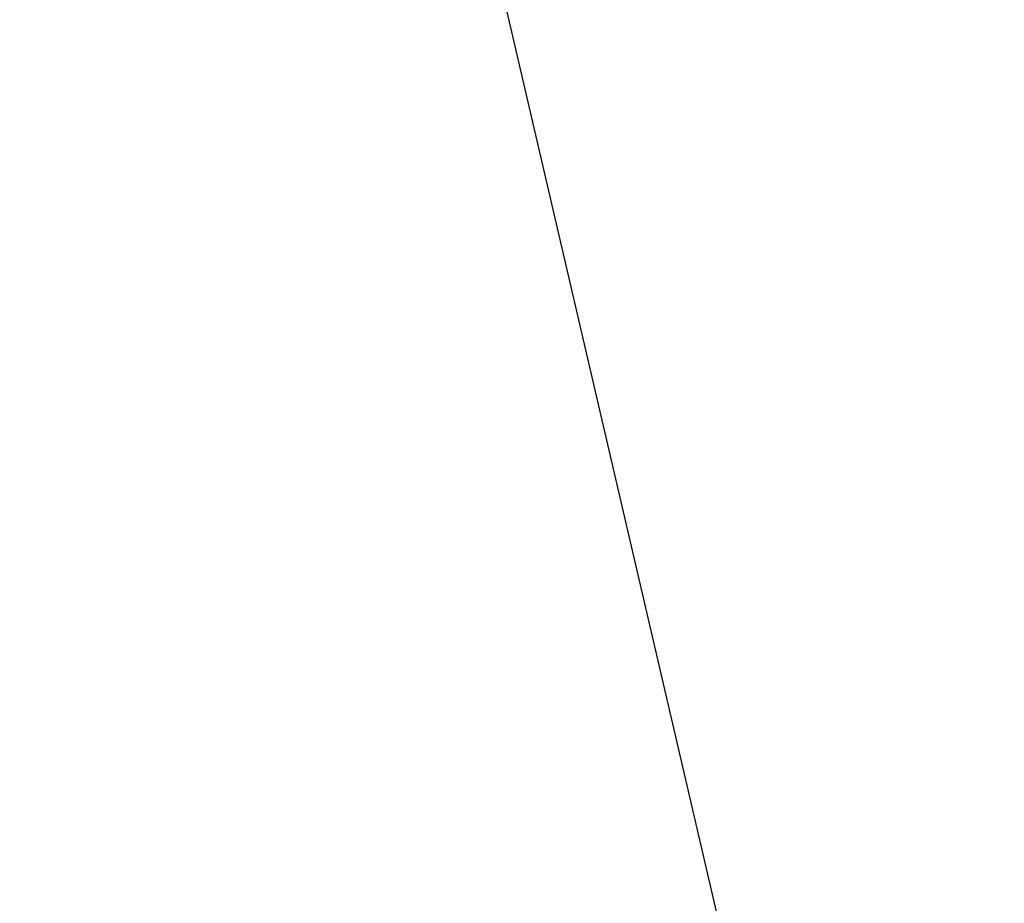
# Model space of a CAD drawing. Header units: millimetres. Extents: x 0.5 to 96.4, y -47.8 to 48.
# Tile 123 of 256: x 26.7804 to 26.7933, y -27.7014 to -27.6898. Entities that reach past the tile are written whole.
import ezdxf

# ---------------------------------------------------------------- set-up
doc = ezdxf.new("R2010")
doc.units = ezdxf.units.MM
doc.header["$LTSCALE"] = 25.4
doc.layers.get('0').update_dxf_attribs({"true_color": 0xff5454})

# ---------------------------------------------------------------- blocks, each defined once
blk = doc.blocks.new('WORKSHOP-A-6337.STL#1')
at = {"color": 250, "true_color": 0x262626}
mesh = blk.add_polyface(dxfattribs=at)
corners = [(27.80081, -26.446417, 154.995392), (26.791317, -27.709116, 149.615738), (26.828836, -27.784218, 149.630249)]
mesh.append_faces([[corners[k] for k in face] for face in [(0, 1, 2)]], dxfattribs={"color": 250})
mesh = blk.add_polyface(dxfattribs=at)
corners = [(26.791317, -27.709116, 149.615738), (23.237061, -31.22065, 134.331039), (23.480368, -32.266243, 134.59462), (26.54801, -26.663525, 149.352158)]
mesh.append_faces([[corners[k] for k in face] for face in [(0, 1, 2), (1, 0, 3)]], dxfattribs={"vtx0": -1, "color": 250})
blk = doc.blocks.new('Grupuj#1')
at = {"color": 0}
blk.add_blockref('WORKSHOP-A-6337.STL#1', (-0.507188, 47.844349, -17.197577), dxfattribs=at)

msp = doc.modelspace()

# ---------------------------------------------------------------- block references
at = {"color": 0}
msp.add_blockref('Grupuj#1', (0.507188, -47.844349, 17.197577), dxfattribs=at)

doc.saveas('drawing.dxf')
